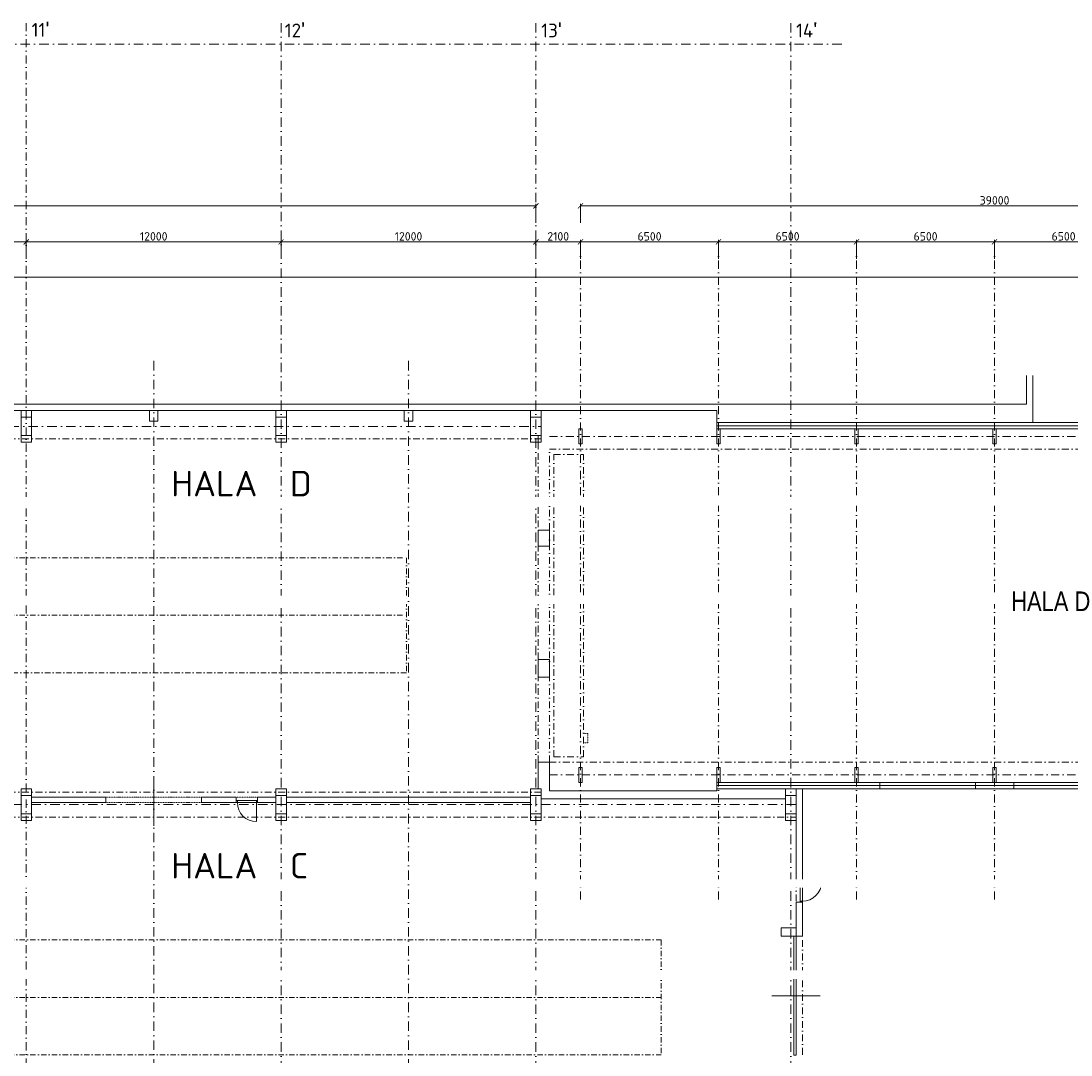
# Model space of a CAD drawing. Header units: millimetres. Extents: x -796345 to 3713765, y -2985421 to 2187451.
# Tile 220 of 256: x 414300 to 463750, y 51587 to 100295. Entities that reach past the tile are written whole.
import ezdxf
from ezdxf import colors
from ezdxf.entities.mleader import LeaderData, LeaderLine
from ezdxf.math import Vec2, Vec3

# ---------------------------------------------------------------- set-up
doc = ezdxf.new("R2010")
doc.units = ezdxf.units.MM
doc.header["$PDMODE"] = 1
for name, pattern in [('CENTERX2', [101.6, 63.5, -12.7, 12.7, -12.7]), ('DASHDOT', [25.4, 12.7, -6.35, 0, -6.35]), ('DELICI', [7.7, 3, -1.4, 0.25, -1.4, 0.25, -1.4]), ('ČERCHOVANÁ', [25.4, 12.7, -6.35, 0, -6.35])]:
    doc.linetypes.add(name, pattern=pattern)
doc.layers.get('Defpoints').update_dxf_attribs({"color": 8})
for name, color, linetype, lineweight in [('A99_N_kce-nad-vid', 7, 'DASHDOT', 5), ('A99_N_koty-200', 5, 'Continuous', 5), ('A99_N_osy', 1, 'CENTERX2', 9), ('A99_N_txt-popis-200', 240, 'Continuous', 5), ('A99_N_txt-popis-50', 240, 'Continuous', 9), ('A99_S_kce-nad-vid', 181, 'DASHDOT', 5), ('A99_S_kce-pohl', 7, 'Continuous', 5), ('A99_S_kce-rez-sil', 7, 'Continuous', 15), ('A99_S_kce-rez-ten', 7, 'Continuous', 9), ('A99_S_osy', 1, 'CENTERX2', 5), ('A99_S_otvory', 7, 'Continuous', 5), ('A99_S_sloupy', 7, 'Continuous', 5)]:
    doc.layers.add(name, color=color, linetype=linetype, lineweight=lineweight)
doc.styles.add('A99_kota', font='isocpeur.ttf', dxfattribs={"height": 2})
doc.styles.add('A99_popis', font='isocpeur.ttf')
doc.styles.add('ad_popis 100', font='isocpeur.ttf', dxfattribs={"height": 200})
doc.styles.add('ARIAL', font='arial.ttf', dxfattribs={"height": 375})
doc.dimstyles.new('A99_kota_200 new', dxfattribs={"dimscale": 200, "dimtxt": 2, "dimasz": 1.2, "dimexe": 0.5, "dimexo": 1.5, "dimgap": 0.3, "dimtad": 1, "dimdec": 0, "dimzin": 3, "dimdsep": 46, "dimtxsty": 'A99_kota', "dimblk": 'ARCHTICK', "dimcen": 2.5, "dimazin": 2, "dimtfac": 0.75, "dimtdec": 0, "dimtmove": 2, "dimatfit": 0, "dimfxl": 4, "dimfxlon": 1, "dimtolj": 1, "dimtzin": 0, "dimlwd": 5, "dimlwe": 5, "dimarcsym": 0})

# ---------------------------------------------------------------- blocks, each defined once
blk = doc.blocks.new('_ArchTick')
at = {"color": 0, "linetype": 'ByBlock', "const_width": 0.15}
blk.add_lwpolyline([(-0.5, -0.5), (0.5, 0.5)], dxfattribs=at)
blk = doc.blocks.new('*D228')
at = {"layer": 'A99_N_koty-200', "color": 0, "lineweight": 5, "transparency": 16777216}
for p, q in [((402550, 89090), (402550, 89990)), ((402550, 89890), (414550, 89890)), ((414550, 89090), (414550, 89990))]:
    blk.add_line(p, q, dxfattribs=at)
at = {"layer": 'Defpoints', "color": 0, "lineweight": 0, "transparency": 16777216}
for p in [(414550, 89890), (402550, 84024), (414550, 84024)]:
    blk.add_point(p, dxfattribs=at)
at = {"layer": 'A99_N_koty-200', "color": 0, "lineweight": 5, "transparency": 16777216, "xscale": 240, "yscale": 240, "zscale": 240, "rotation": 180}
blk.add_blockref('_ArchTick', (402550, 89890), dxfattribs=at)
at = {"layer": 'A99_N_koty-200', "color": 0, "lineweight": 5, "transparency": 16777216, "xscale": 240, "yscale": 240, "zscale": 240}
blk.add_blockref('_ArchTick', (414550, 89890), dxfattribs=at)
at = {"layer": 'A99_N_koty-200', "color": 0, "transparency": 16777216, "insert": (408550, 90150), "char_height": 400, "attachment_point": 5, "style": 'A99_kota'}
blk.add_mtext('\\A1;12000', dxfattribs=at)
blk = doc.blocks.new('*D229')
at = {"layer": 'A99_N_koty-200', "color": 0, "lineweight": 5, "transparency": 16777216}
for p, q in [((414550, 89090), (414550, 89990)), ((414550, 89890), (426550, 89890)), ((426550, 89090), (426550, 89990))]:
    blk.add_line(p, q, dxfattribs=at)
at = {"layer": 'Defpoints', "color": 0, "lineweight": 0, "transparency": 16777216}
for p in [(426550, 89890), (414550, 84024), (426550, 84024)]:
    blk.add_point(p, dxfattribs=at)
at = {"layer": 'A99_N_koty-200', "color": 0, "lineweight": 5, "transparency": 16777216, "xscale": 240, "yscale": 240, "zscale": 240, "rotation": 180}
blk.add_blockref('_ArchTick', (414550, 89890), dxfattribs=at)
at = {"layer": 'A99_N_koty-200', "color": 0, "lineweight": 5, "transparency": 16777216, "xscale": 240, "yscale": 240, "zscale": 240}
blk.add_blockref('_ArchTick', (426550, 89890), dxfattribs=at)
at = {"layer": 'A99_N_koty-200', "color": 0, "transparency": 16777216, "insert": (420550, 90150), "char_height": 400, "attachment_point": 5, "style": 'A99_kota'}
blk.add_mtext('\\A1;12000', dxfattribs=at)
blk = doc.blocks.new('*D230')
at = {"layer": 'A99_N_koty-200', "color": 0, "lineweight": 5, "transparency": 16777216}
for p, q in [((426550, 89090), (426550, 89990)), ((426550, 89890), (438550, 89890)), ((438550, 89090), (438550, 89990))]:
    blk.add_line(p, q, dxfattribs=at)
at = {"layer": 'Defpoints', "color": 0, "lineweight": 0, "transparency": 16777216}
for p in [(438550, 89890), (426550, 84024), (438550, 84024)]:
    blk.add_point(p, dxfattribs=at)
at = {"layer": 'A99_N_koty-200', "color": 0, "lineweight": 5, "transparency": 16777216, "xscale": 240, "yscale": 240, "zscale": 240, "rotation": 180}
blk.add_blockref('_ArchTick', (426550, 89890), dxfattribs=at)
at = {"layer": 'A99_N_koty-200', "color": 0, "lineweight": 5, "transparency": 16777216, "xscale": 240, "yscale": 240, "zscale": 240}
blk.add_blockref('_ArchTick', (438550, 89890), dxfattribs=at)
at = {"layer": 'A99_N_koty-200', "color": 0, "transparency": 16777216, "insert": (432550, 90150), "char_height": 400, "attachment_point": 5, "style": 'A99_kota'}
blk.add_mtext('\\A1;12000', dxfattribs=at)
blk = doc.blocks.new('*D231')
at = {"layer": 'A99_N_koty-200', "color": 0, "lineweight": 5, "transparency": 16777216}
for p, q in [((438550, 89090), (438550, 89990)), ((438550, 89890), (440650, 89890)), ((440650, 89090), (440650, 89990))]:
    blk.add_line(p, q, dxfattribs=at)
at = {"layer": 'Defpoints', "color": 0, "lineweight": 0, "transparency": 16777216}
for p in [(440650, 89890), (438550, 84024), (440650, 84024)]:
    blk.add_point(p, dxfattribs=at)
at = {"layer": 'A99_N_koty-200', "color": 0, "lineweight": 5, "transparency": 16777216, "xscale": 240, "yscale": 240, "zscale": 240, "rotation": 180}
blk.add_blockref('_ArchTick', (438550, 89890), dxfattribs=at)
at = {"layer": 'A99_N_koty-200', "color": 0, "lineweight": 5, "transparency": 16777216, "xscale": 240, "yscale": 240, "zscale": 240}
blk.add_blockref('_ArchTick', (440650, 89890), dxfattribs=at)
at = {"layer": 'A99_N_koty-200', "color": 0, "transparency": 16777216, "insert": (439600, 90150), "char_height": 400, "attachment_point": 5, "style": 'A99_kota'}
blk.add_mtext('\\A1;2100', dxfattribs=at)
blk = doc.blocks.new('*D232')
at = {"layer": 'A99_N_koty-200', "color": 0, "lineweight": 5, "transparency": 16777216}
for p, q in [((440650, 89090), (440650, 89990)), ((440650, 89890), (447150, 89890)), ((447150, 89090), (447150, 89990))]:
    blk.add_line(p, q, dxfattribs=at)
at = {"layer": 'Defpoints', "color": 0, "lineweight": 0, "transparency": 16777216}
for p in [(447150, 89890), (440650, 84024), (447150, 84024)]:
    blk.add_point(p, dxfattribs=at)
at = {"layer": 'A99_N_koty-200', "color": 0, "lineweight": 5, "transparency": 16777216, "xscale": 240, "yscale": 240, "zscale": 240, "rotation": 180}
blk.add_blockref('_ArchTick', (440650, 89890), dxfattribs=at)
at = {"layer": 'A99_N_koty-200', "color": 0, "lineweight": 5, "transparency": 16777216, "xscale": 240, "yscale": 240, "zscale": 240}
blk.add_blockref('_ArchTick', (447150, 89890), dxfattribs=at)
at = {"layer": 'A99_N_koty-200', "color": 0, "transparency": 16777216, "insert": (443900, 90150), "char_height": 400, "attachment_point": 5, "style": 'A99_kota'}
blk.add_mtext('\\A1;6500', dxfattribs=at)
blk = doc.blocks.new('*D233')
at = {"layer": 'A99_N_koty-200', "color": 0, "lineweight": 5, "transparency": 16777216}
for p, q in [((447150, 89090), (447150, 89990)), ((447150, 89890), (453650, 89890)), ((453650, 89090), (453650, 89990))]:
    blk.add_line(p, q, dxfattribs=at)
at = {"layer": 'Defpoints', "color": 0, "lineweight": 0, "transparency": 16777216}
for p in [(453650, 89890), (447150, 84024), (453650, 84024)]:
    blk.add_point(p, dxfattribs=at)
at = {"layer": 'A99_N_koty-200', "color": 0, "lineweight": 5, "transparency": 16777216, "xscale": 240, "yscale": 240, "zscale": 240, "rotation": 180}
blk.add_blockref('_ArchTick', (447150, 89890), dxfattribs=at)
at = {"layer": 'A99_N_koty-200', "color": 0, "lineweight": 5, "transparency": 16777216, "xscale": 240, "yscale": 240, "zscale": 240}
blk.add_blockref('_ArchTick', (453650, 89890), dxfattribs=at)
at = {"layer": 'A99_N_koty-200', "color": 0, "transparency": 16777216, "insert": (450400, 90150), "char_height": 400, "attachment_point": 5, "style": 'A99_kota'}
blk.add_mtext('\\A1;6500', dxfattribs=at)
blk = doc.blocks.new('*D234')
at = {"layer": 'A99_N_koty-200', "color": 0, "lineweight": 5, "transparency": 16777216}
for p, q in [((453650, 89090), (453650, 89990)), ((453650, 89890), (460150, 89890)), ((460150, 89090), (460150, 89990))]:
    blk.add_line(p, q, dxfattribs=at)
at = {"layer": 'Defpoints', "color": 0, "lineweight": 0, "transparency": 16777216}
for p in [(460150, 89890), (453650, 84024), (460150, 84024)]:
    blk.add_point(p, dxfattribs=at)
at = {"layer": 'A99_N_koty-200', "color": 0, "lineweight": 5, "transparency": 16777216, "xscale": 240, "yscale": 240, "zscale": 240, "rotation": 180}
blk.add_blockref('_ArchTick', (453650, 89890), dxfattribs=at)
at = {"layer": 'A99_N_koty-200', "color": 0, "lineweight": 5, "transparency": 16777216, "xscale": 240, "yscale": 240, "zscale": 240}
blk.add_blockref('_ArchTick', (460150, 89890), dxfattribs=at)
at = {"layer": 'A99_N_koty-200', "color": 0, "transparency": 16777216, "insert": (456900, 90150), "char_height": 400, "attachment_point": 5, "style": 'A99_kota'}
blk.add_mtext('\\A1;6500', dxfattribs=at)
blk = doc.blocks.new('*D235')
at = {"layer": 'A99_N_koty-200', "color": 0, "lineweight": 5, "transparency": 16777216}
for p, q in [((460150, 89090), (460150, 89990)), ((460150, 89890), (466650, 89890)), ((466650, 89090), (466650, 89990))]:
    blk.add_line(p, q, dxfattribs=at)
at = {"layer": 'Defpoints', "color": 0, "lineweight": 0, "transparency": 16777216}
for p in [(466650, 89890), (460150, 84024), (466650, 84024)]:
    blk.add_point(p, dxfattribs=at)
at = {"layer": 'A99_N_koty-200', "color": 0, "lineweight": 5, "transparency": 16777216, "xscale": 240, "yscale": 240, "zscale": 240, "rotation": 180}
blk.add_blockref('_ArchTick', (460150, 89890), dxfattribs=at)
at = {"layer": 'A99_N_koty-200', "color": 0, "lineweight": 5, "transparency": 16777216, "xscale": 240, "yscale": 240, "zscale": 240}
blk.add_blockref('_ArchTick', (466650, 89890), dxfattribs=at)
at = {"layer": 'A99_N_koty-200', "color": 0, "transparency": 16777216, "insert": (463400, 90150), "char_height": 400, "attachment_point": 5, "style": 'A99_kota'}
blk.add_mtext('\\A1;6500', dxfattribs=at)
blk = doc.blocks.new('*D238')
at = {"layer": 'A99_N_koty-200', "color": 0, "lineweight": 5, "transparency": 16777216}
for p, q in [((306000, 90785), (306000, 91685)), ((306000, 91585), (438550, 91585)), ((438550, 90785), (438550, 91685))]:
    blk.add_line(p, q, dxfattribs=at)
at = {"layer": 'Defpoints', "color": 0, "lineweight": 0, "transparency": 16777216}
for p in [(438550, 91585), (306000, 84024), (438550, 84024)]:
    blk.add_point(p, dxfattribs=at)
at = {"layer": 'A99_N_koty-200', "color": 0, "lineweight": 5, "transparency": 16777216, "xscale": 240, "yscale": 240, "zscale": 240, "rotation": 180}
blk.add_blockref('_ArchTick', (306000, 91585), dxfattribs=at)
at = {"layer": 'A99_N_koty-200', "color": 0, "lineweight": 5, "transparency": 16777216, "xscale": 240, "yscale": 240, "zscale": 240}
blk.add_blockref('_ArchTick', (438550, 91585), dxfattribs=at)
at = {"layer": 'A99_N_koty-200', "color": 0, "transparency": 16777216, "insert": (372275, 91845), "char_height": 400, "attachment_point": 5, "style": 'A99_kota'}
blk.add_mtext('\\A1;132550', dxfattribs=at)
blk = doc.blocks.new('*D239')
at = {"layer": 'A99_N_koty-200', "color": 0, "lineweight": 5, "transparency": 16777216}
for p, q in [((440650, 90785), (440650, 91685)), ((440650, 91585), (479650, 91585)), ((479650, 90785), (479650, 91685))]:
    blk.add_line(p, q, dxfattribs=at)
at = {"layer": 'Defpoints', "color": 0, "lineweight": 0, "transparency": 16777216}
for p in [(479650, 91585), (440650, 84024), (479650, 84024)]:
    blk.add_point(p, dxfattribs=at)
at = {"layer": 'A99_N_koty-200', "color": 0, "lineweight": 5, "transparency": 16777216, "xscale": 240, "yscale": 240, "zscale": 240, "rotation": 180}
blk.add_blockref('_ArchTick', (440650, 91585), dxfattribs=at)
at = {"layer": 'A99_N_koty-200', "color": 0, "lineweight": 5, "transparency": 16777216, "xscale": 240, "yscale": 240, "zscale": 240}
blk.add_blockref('_ArchTick', (479650, 91585), dxfattribs=at)
at = {"layer": 'A99_N_koty-200', "color": 0, "transparency": 16777216, "insert": (460150, 91845), "char_height": 400, "attachment_point": 5, "style": 'A99_kota'}
blk.add_mtext('\\A1;39000', dxfattribs=at)
blk = doc.blocks.new('*D241')
at = {"layer": 'A99_N_koty-200', "color": 0, "lineweight": 5, "transparency": 16777216}
for p, q in [((305450, 87432), (305450, 88332)), ((305450, 88232), (480030, 88232)), ((480030, 87432), (480030, 88332))]:
    blk.add_line(p, q, dxfattribs=at)
at = {"layer": 'Defpoints', "color": 0, "lineweight": 0, "transparency": 16777216}
for p in [(480030, 88232), (305450, 82250), (480030, 81380)]:
    blk.add_point(p, dxfattribs=at)
at = {"layer": 'A99_N_koty-200', "color": 0, "lineweight": 5, "transparency": 16777216, "xscale": 240, "yscale": 240, "zscale": 240, "rotation": 180}
blk.add_blockref('_ArchTick', (305450, 88232), dxfattribs=at)
at = {"layer": 'A99_N_koty-200', "color": 0, "lineweight": 5, "transparency": 16777216, "xscale": 240, "yscale": 240, "zscale": 240}
blk.add_blockref('_ArchTick', (480030, 88232), dxfattribs=at)
at = {"layer": 'A99_N_koty-200', "color": 0, "transparency": 16777216, "insert": (392740, 88492), "char_height": 400, "attachment_point": 5, "style": 'A99_kota'}
blk.add_mtext('\\A1;174580', dxfattribs=at)

msp = doc.modelspace()

# ---------------------------------------------------------------- linework, layer by layer
at = {"layer": 'A99_N_kce-nad-vid', "color": 30, "linetype": 'ČERCHOVANÁ', "lineweight": 9, "ltscale": 20}
for p, q in [((312100, 75005.3), (432450, 75005.3)), ((432450, 75005.3), (432450, 69595)), ((312100, 72300.2), (432450, 72300.2)), ((312100, 57005.3), (444450, 57005.3)), ((444450, 57005.3), (444450, 51594.7)), ((312100, 54300.2), (444450, 54300.2)), ((312100, 51594.7), (444450, 51594.7))]:
    msp.add_line(p, q, dxfattribs=at)
msp.add_lwpolyline([(432450, 69594.7), (312100, 69594.7)], dxfattribs=at)
at = {"layer": 'A99_N_osy', "linetype": 'DASHDOT', "ltscale": 35}
for p, q in [((426550, 100200), (426550, 25717.8)), ((438550, 100200), (438550, -5085)), ((296400, 81200), (438800, 81200)), ((450800, 63380), (296400, 63380))]:
    msp.add_line(p, q, dxfattribs=at)
for points in [[(450550, 100200), (450550, -4850)], [(452950, 99200), (304375, 99200)]]:
    msp.add_lwpolyline(points, dxfattribs=at)
at = {"layer": 'A99_S_kce-nad-vid', "linetype": 'ČERCHOVANÁ', "ltscale": 25}
for p, q in [((305750, 80610), (438800, 80610)), ((438651.3, 76444, 1797), (438651.3, 80130)), ((439190, 80130), (479880, 80130)), ((439190, 76314.9, 1797), (439190, 80130)), ((439390, 79880), (440790, 79880)), ((439390, 65630), (439390, 79880)), ((440790, 65630), (440790, 79880)), ((439190, 76314.9), (439190, 69380)), ((438651.3, 70225.3), (438651.3, 75550.8, 1797)), ((438651.3, 65380), (438651.3, 69380)), ((439190, 65380), (439190, 69380)), ((439190, 65380), (479880, 65380)), ((439390, 65630), (440790, 65630)), ((305750, 63970), (438800, 63970)), ((305750, 62790), (450800, 62790)), ((450800, 59780), (450800, 58780)), ((451100, 51600), (451100, 57170))]:
    msp.add_line(p, q, dxfattribs=at)
at = {"layer": 'A99_S_kce-pohl'}
for p, q in [((461950, 81380), (447070, 81380)), ((447070, 81080), (479730, 81080)), ((447070, 64430), (454750, 64430)), ((454750, 64280), (454750, 64430)), ((459250, 64430), (461050, 64430)), ((459250, 64280), (459250, 64430)), ((461050, 64430), (461050, 64280)), ((451100, 64130), (447070, 64130))]:
    msp.add_line(p, q, dxfattribs=at)
at = {"layer": 'A99_S_kce-rez-sil'}
for p, q in [((461650, 82250), (461650, 83589.1)), ((461950, 81380), (461950, 83589.1)), ((311800, 82250), (461650, 82250)), ((312200, 81950), (438300, 81950)), ((438800, 81950), (447070, 81950)), ((447070, 81080), (447070, 81950)), ((447070, 81230), (479880, 81230)), ((461950, 81380), (480030, 81380)), ((438651.3, 76314.9), (439190, 76314.9)), ((438651.3, 75550.8), (438651.3, 76314.9)), ((439190, 75550.8), (439190, 76314.9)), ((439190, 75550.8), (438651.3, 75550.8)), ((438651.3, 70225.3), (438651.3, 69380)), ((438651.3, 65380), (438651.3, 64130)), ((439190, 65380), (438651.3, 65380)), ((439190, 65380), (439190, 64030)), ((447070, 64280), (447070, 64430)), ((439190, 64030), (447070, 64030)), ((454750, 64280), (447070, 64280)), ((447070, 64030), (447070, 64280)), ((451100, 64130), (454750, 64130)), ((451100, 64130), (451100, 59780)), ((454750, 64130), (454750, 64280)), ((459250, 64130), (459250, 64280)), ((461050, 64280), (459250, 64280)), ((459250, 64130), (461050, 64130)), ((461050, 64130), (461050, 64280)), ((418300, 63730), (414800, 63730)), ((418300, 63480), (414800, 63480)), ((418300, 63480), (418300, 63730)), ((424440, 63730), (422800, 63730)), ((422800, 63480), (422800, 63730)), ((424440, 63480), (422800, 63480)), ((424440, 63480), (424440, 63730)), ((426300, 63730), (425440, 63730)), ((425440, 63480), (425440, 63730)), ((425440, 63480), (426300, 63480)), ((438300, 63730), (426800, 63730)), ((438300, 63480), (426800, 63480)), ((450300, 63660), (438800, 63660)), ((450800, 62630), (450800, 59780)), ((450800, 59780), (451100, 59780)), ((450800, 58780), (450800, 57180)), ((450800, 58780), (451100, 58780)), ((451100, 58780), (451100, 57180)), ((450800, 57180), (451100, 57180))]:
    msp.add_line(p, q, dxfattribs=at)
at = {"layer": 'A99_S_kce-rez-sil', "elevation": 898.5}
msp.add_lwpolyline([(438651.3, 70225.3), (439191.5, 70225.3), (439190, 69380), (438651.3, 69380), (438651.3, 70225.3)], close=True, dxfattribs=at)
at = {"layer": 'A99_S_kce-rez-ten'}
msp.add_line((447070, 81550), (447070, 81230), dxfattribs=at)
at = {"layer": 'A99_S_kce-rez-ten', "color": 0}
msp.add_line((438651.3, 80770), (438651.3, 80130), dxfattribs=at)
at = {"layer": 'A99_S_kce-rez-ten', "linetype": 'DELICI', "ltscale": 10}
for p, q in [((440993.3, 66730), (440790, 66730)), ((440790, 66295), (440993.3, 66295)), ((440993.3, 66295), (440993.3, 66730)), ((418300, 63730), (422800, 63730)), ((418300, 63480), (422800, 63480)), ((425440, 63730), (424440, 63730))]:
    msp.add_line(p, q, dxfattribs=at)
at = {"layer": 'A99_S_osy', "linetype": 'DASHDOT', "lineweight": 5, "ltscale": 30}
for p, q in [((414550, 100200), (414550, -5085)), ((440650, 58905.5), (440650, 89569.6)), ((447150, 58905.5), (447150, 89569.6)), ((453650, 58905.5), (453650, 89569.6)), ((460150, 58905.5), (460150, 89569.6)), ((439190, 80730), (487349.6, 80730)), ((439190, 64780), (487349.6, 64780))]:
    msp.add_line(p, q, dxfattribs=at)
at = {"layer": 'A99_S_otvory'}
for p, q in [((454750, 64430), (459250, 64430)), ((461050, 64430), (465550, 64430)), ((420550, 62379.6), (420550, 64276)), ((454750, 64280), (459250, 64280)), ((454750, 64130), (459250, 64130)), ((461050, 64280), (465550, 64280)), ((461050, 64130), (465550, 64130)), ((424440, 63580), (425440, 63580)), ((424440, 63480), (425440, 63480)), ((424490, 63480), (424490, 63580)), ((425390, 63480), (425390, 63580)), ((425390, 63480), (425390, 62580)), ((451000, 58780), (451000, 59780)), ((451100, 59730), (451000, 59730)), ((451100, 58780), (451100, 59780)), ((451100, 59730), (452000, 59730)), ((451100, 58830), (451000, 58830)), ((449666, 54380), (451934, 54380))]:
    msp.add_line(p, q, dxfattribs=at)
msp.add_lwpolyline([(450800, 51580), (450700, 51580), (450700, 57180), (450800, 57180)], close=True, dxfattribs=at)
for centre, start, end in [((425390, 63480), 180, 270), ((451100, 59730), 270, 0)]:
    msp.add_arc(centre, 900, start, end, dxfattribs=at)
at = {"layer": 'A99_S_sloupy', "linetype": 'Continuous', "ltscale": 2}
for points in [[(414800, 80450), (414300, 80450), (414300, 81950), (414800, 81950)], [(414800, 80450), (414300, 80450), (414300, 81950), (414800, 81950)], [(426800, 80450), (426300, 80450), (426300, 81950), (426800, 81950)], [(426800, 80450), (426300, 80450), (426300, 81950), (426800, 81950)], [(438800, 80450), (438300, 80450), (438300, 81950), (438800, 81950)], [(438800, 80450), (438300, 80450), (438300, 81950), (438800, 81950)], [(414800, 62630), (414300, 62630), (414300, 64130), (414800, 64130)], [(414800, 62630), (414300, 62630), (414300, 64130), (414800, 64130)], [(426800, 62630), (426300, 62630), (426300, 64130), (426800, 64130)], [(426800, 62630), (426300, 62630), (426300, 64130), (426800, 64130)], [(438800, 62630), (438300, 62630), (438300, 64130), (438800, 64130)], [(438800, 62630), (438300, 62630), (438300, 64130), (438800, 64130)], [(450800, 62630), (450300, 62630), (450300, 64130), (450800, 64130)], [(450800, 62630), (450300, 62630), (450300, 64130), (450800, 64130)]]:
    msp.add_lwpolyline(points, close=True, dxfattribs=at)
at = {"layer": 'A99_S_sloupy', "linetype": 'Continuous', "lineweight": 20, "ltscale": 2}
for points in [[(414300, 81950), (414800, 81950), (414800, 81630), (414300, 81630)], [(426300, 81950), (426800, 81950), (426800, 81630), (426300, 81630)], [(438300, 81950), (438800, 81950), (438800, 81630), (438300, 81630)], [(414300, 80770), (414800, 80770), (414800, 80450), (414300, 80450)], [(426300, 80770), (426800, 80770), (426800, 80450), (426300, 80450)], [(438300, 80770), (438800, 80770), (438800, 80450), (438300, 80450)], [(414300, 64130), (414800, 64130), (414800, 63810), (414300, 63810)], [(426300, 64130), (426800, 64130), (426800, 63810), (426300, 63810)], [(438300, 64130), (438800, 64130), (438800, 63810), (438300, 63810)], [(450300, 64130), (450800, 64130), (450800, 63810), (450300, 63810)], [(414300, 62950), (414800, 62950), (414800, 62630), (414300, 62630)], [(426300, 62950), (426800, 62950), (426800, 62630), (426300, 62630)], [(438300, 62950), (438800, 62950), (438800, 62630), (438300, 62630)], [(450300, 62950), (450800, 62950), (450800, 62630), (450300, 62630)]]:
    msp.add_lwpolyline(points, close=True, dxfattribs=at)
at = {"layer": 'A99_S_sloupy', "ltscale": 2}
for points in [[(420750, 81450), (420350, 81450), (420350, 81950), (420750, 81950)], [(432750, 81450), (432350, 81450), (432350, 81950), (432750, 81950)], [(440730, 80380), (440570, 80380), (440570, 81080), (440730, 81080)], [(447230, 80380), (447070, 80380), (447070, 81080), (447230, 81080)], [(453730, 80380), (453570, 80380), (453570, 81080), (453730, 81080)], [(460230, 80380), (460070, 80380), (460070, 81080), (460230, 81080)], [(440730, 64430), (440570, 64430), (440570, 65130), (440730, 65130)], [(447230, 64430), (447070, 64430), (447070, 65130), (447230, 65130)], [(453730, 64430), (453570, 64430), (453570, 65130), (453730, 65130)], [(460230, 64430), (460070, 64430), (460070, 65130), (460230, 65130)], [(450800, 57180), (450100, 57180), (450100, 57580), (450800, 57580)]]:
    msp.add_lwpolyline(points, close=True, dxfattribs=at)

# ---------------------------------------------------------------- texts
at = {"layer": 'A99_N_txt-popis-200', "lineweight": 9, "ltscale": 5, "style": 'ad_popis 100'}
for s, p in [('HALA  D', (421370, 77905)), ('HALA  C', (421370, 59905))]:
    msp.add_text(s, height=1200, dxfattribs=at).set_placement(p)
at = {"layer": 'A99_N_txt-popis-200', "ltscale": 5, "style": 'ARIAL', "width": 0.8}
msp.add_text('HALA D', height=922.67, dxfattribs=at).set_placement((460935.4, 72500.1))
at = {"layer": 'A99_N_txt-popis-200', "color": 1, "lineweight": 0, "char_height": 650, "attachment_point": 1, "style": 'ad_popis 100'}
for s, insert in [("11{\\fArial|b0|i0|c238|p34;\\H1.08333x;'}", (414800, 100258.5)), ("12{\\fArial|b0|i0|c238|p34;\\H1.08333x;'}", (426720, 100228.5)), ("13{\\fArial|b0|i0|c238|p34;\\H1.08333x;'}", (438800, 100228.5)), ("14{\\fArial|b0|i0|c238|p34;\\H1.08333x;'}", (450800, 100228.5))]:
    msp.add_mtext_dynamic_manual_height_columns(s, width=832.5, gutter_width=1000, heights=[0], dxfattribs=dict(at, insert=insert))

# ---------------------------------------------------------------- dimensions: what is measured, and where the dimension line sits
at = {"layer": 'A99_N_koty-200'}
for base, p1, p2, picture, middle in [((438550, 91585.3), (306000, 84023.6), (438550, 84023.6), '*D238', (372275, 91845.3)), ((479650, 91585.3), (440650, 84023.6), (479650, 84023.6), '*D239', (460150, 91845.3)), ((414550, 89889.6), (402550, 84023.6), (414550, 84023.6), '*D228', (408550, 90149.6)), ((426550, 89889.6), (414550, 84023.6), (426550, 84023.6), '*D229', (420550, 90149.6)), ((438550, 89889.6), (426550, 84023.6), (438550, 84023.6), '*D230', (432550, 90149.6)), ((440650, 89889.6), (438550, 84023.6), (440650, 84023.6), '*D231', (439600, 90149.6)), ((447150, 89889.6), (440650, 84023.6), (447150, 84023.6), '*D232', (443900, 90149.6)), ((453650, 89889.6), (447150, 84023.6), (453650, 84023.6), '*D233', (450400, 90149.6)), ((460150, 89889.6), (453650, 84023.6), (460150, 84023.6), '*D234', (456900, 90149.6)), ((466650, 89889.6), (460150, 84023.6), (466650, 84023.6), '*D235', (463400, 90149.6)), ((480030, 88232.3), (305450, 82250), (480030, 81380), '*D241', (392740, 88492.3))]:
    dim = msp.add_linear_dim(base=base, p1=p1, p2=p2, dimstyle='A99_kota_200 new', override={"dimscale": 0, "dimtix": 1, "dimtofl": 1, "dimtmove": 1, "dimatfit": 1}, dxfattribs=at)
    dim.commit()
    dim.dimension.update_dxf_attribs({"geometry": picture, "text_midpoint": middle})

# ---------------------------------------------------------------- leaders
at = {"layer": 'A99_N_txt-popis-50', "lineweight": 9}
ml = msp.add_multileader_mtext('Standard', dxfattribs=at)
ml.set_content('\\A1;{\\C256;výměna stávajících sekční vrat za nová}', color=1, style='A99_popis')
ml.set_leader_properties(color=256, linetype='ByLayer', lineweight=-1)
ml.build(insert=Vec2(0, 0))
ml.multileader.update_dxf_attribs({"dogleg_length": 200, "arrow_head_size": 300, "scale": 200})
ctx = ml.context
ctx.base_point, ctx.scale, ctx.char_height, ctx.arrow_head_size, ctx.landing_gap_size, ctx.plane_origin = Vec3(9095, 72885), 200, 400, 300, 1000, Vec3(8542.5, 64790)
notes = []
notes.append((ctx, [(0, (1, 1, 0), (8295, 72885), (1, 0), 800, [(0, [(5830, 72885)], 0, [])])]))
ctx.mtext.insert, ctx.mtext.width, ctx.mtext.flow_direction = Vec3(10095, 73145), 9865.703, 5
ml = msp.add_multileader_mtext('Standard', dxfattribs=at)
ml.set_content('\\A1;{\\C256;osazení nových dveří\\P(požární únik)}', color=1, style='A99_popis')
ml.set_leader_properties(color=256, linetype='ByLayer', lineweight=-1)
ml.build(insert=Vec2(0, 0))
ml.multileader.update_dxf_attribs({"dogleg_length": 6.4, "arrow_head_size": 200, "scale": 200})
ctx = ml.context
ctx.base_point, ctx.scale, ctx.char_height, ctx.arrow_head_size, ctx.landing_gap_size, ctx.plane_origin = Vec3(9575, 69050), 200, 400, 200, 400, Vec3(8542.5, 60475.8)
notes.append((ctx, [(0, (1, 1, 0), (8295, 69050), (1, 0), 1280, [(0, [(5750, 67035)], 0, [])])]))
ctx.mtext.insert, ctx.mtext.width, ctx.mtext.flow_direction = Vec3(9975, 69310), 5317.307, 5
for ctx, leaders in notes:
    for number, flags, end, landing, length, lines in leaders:
        leader = LeaderData()
        leader.index, (leader.has_last_leader_line, leader.has_dogleg_vector, leader.attachment_direction) = number, flags
        leader.last_leader_point, leader.dogleg_vector, leader.dogleg_length = Vec3(end), Vec3(landing), length
        for number, points, colour, breaks in lines:
            line = LeaderLine()
            line.index, line.vertices, line.color, line.breaks = number, Vec3.list(points), colors.encode_raw_color(colour), breaks
            leader.lines.append(line)
        ctx.leaders.append(leader)

# ---------------------------------------------------------------- next in the draw order: leaders
ml = msp.add_multileader_mtext('Standard', dxfattribs=at)
ml.set_content('\\A1;{\\C256;demontáž pásových střešních světlíků}', color=1, style='A99_popis')
ml.set_leader_properties(color=256, linetype='ByLayer', lineweight=-1)
ml.build(insert=Vec2(0, 0))
ml.multileader.update_dxf_attribs({"dogleg_length": 3.23, "arrow_head_size": 200, "scale": 200})
ctx = ml.context
ctx.base_point, ctx.scale, ctx.char_height, ctx.arrow_head_size, ctx.landing_gap_size, ctx.plane_origin = Vec3(331775, 77605), 200, 400, 200, 250, Vec3(337745, 73109)
notes = []
notes.append((ctx, [(0, (1, 1, 0), (331130, 77605), (1, 0), 645, [(0, [(331130, 75005.3)], 0, [])])]))
ctx.mtext.insert, ctx.mtext.width, ctx.mtext.flow_direction = Vec3(332025, 77865), 9848.317, 5
ctx.mtext.has_bg_fill, ctx.mtext.bg_color, ctx.mtext.bg_scale_factor, ctx.mtext.bg_transparency, ctx.mtext.use_window_bg_color = 1, -1073741824, 1, 0, 1
ml = msp.add_multileader_mtext('Standard', dxfattribs=at)
ml.set_content('\\A1;{\\C256;výměna sekčních vrat}', color=1, style='A99_popis')
ml.set_leader_properties(color=256, linetype='ByLayer', lineweight=-1)
ml.build(insert=Vec2(0, 0))
ml.multileader.update_dxf_attribs({"dogleg_length": 1, "arrow_head_size": 200, "scale": 200})
ctx = ml.context
ctx.base_point, ctx.scale, ctx.char_height, ctx.arrow_head_size, ctx.landing_gap_size, ctx.plane_origin = Vec3(309420, 72967.5), 200, 400, 200, 250, Vec3(309735, 63931.7)
notes.append((ctx, [(0, (1, 1, 0), (308775, 72967.5), (1, 0), 645, [(0, [(305790, 72967.5)], 0, [])])]))
ctx.mtext.insert, ctx.mtext.width, ctx.mtext.defined_height, ctx.mtext.flow_direction = Vec3(309670, 73227.5), 7057.5, 1693.3, 5
ctx.mtext.has_bg_fill, ctx.mtext.bg_color, ctx.mtext.bg_scale_factor, ctx.mtext.bg_transparency, ctx.mtext.use_window_bg_color = 1, -1073741824, 1, 0, 1
ml = msp.add_multileader_mtext('Standard', dxfattribs=at)
ml.set_content('\\A1;{\\C256;demontáž pásových střešních světlíků}', color=1, style='A99_popis')
ml.set_leader_properties(color=256, linetype='ByLayer', lineweight=-1)
ml.build(insert=Vec2(0, 0))
ml.multileader.update_dxf_attribs({"dogleg_length": 3.23, "arrow_head_size": 200, "scale": 200})
ctx = ml.context
ctx.base_point, ctx.scale, ctx.char_height, ctx.arrow_head_size, ctx.landing_gap_size, ctx.plane_origin = Vec3(331775, 59605), 200, 400, 200, 250, Vec3(337745, 55109)
notes.append((ctx, [(0, (1, 1, 0), (331130, 59605), (1, 0), 645, [(0, [(331130, 57005.3)], 0, [])])]))
ctx.mtext.insert, ctx.mtext.width, ctx.mtext.flow_direction = Vec3(332025, 59865), 9848.317, 5
ctx.mtext.has_bg_fill, ctx.mtext.bg_color, ctx.mtext.bg_scale_factor, ctx.mtext.bg_transparency, ctx.mtext.use_window_bg_color = 1, -1073741824, 1, 0, 1
ml = msp.add_multileader_mtext('Standard', dxfattribs=at)
ml.set_content('\\A1;{\\C256;výměna sekčních vrat}', color=1, style='A99_popis')
ml.set_leader_properties(color=256, linetype='ByLayer', lineweight=-1)
ml.build(insert=Vec2(0, 0))
ml.multileader.update_dxf_attribs({"dogleg_length": 1, "arrow_head_size": 200, "scale": 200})
ctx = ml.context
ctx.base_point, ctx.scale, ctx.char_height, ctx.arrow_head_size, ctx.landing_gap_size, ctx.plane_origin = Vec3(310090, 55375), 200, 400, 200, 250, Vec3(309735, 46339.2)
notes.append((ctx, [(0, (1, 1, 0), (309445, 55375), (1, 0), 645, [(0, [(305790, 55375)], 0, [])])]))
ctx.mtext.insert, ctx.mtext.width, ctx.mtext.defined_height, ctx.mtext.flow_direction = Vec3(310340, 55575.2), 3570.166, 1693.3, 5
ctx.mtext.has_bg_fill, ctx.mtext.bg_color, ctx.mtext.bg_scale_factor, ctx.mtext.bg_transparency, ctx.mtext.use_window_bg_color = 1, -1073741824, 1, 0, 1
for ctx, leaders in notes:
    for number, flags, end, landing, length, lines in leaders:
        leader = LeaderData()
        leader.index, (leader.has_last_leader_line, leader.has_dogleg_vector, leader.attachment_direction) = number, flags
        leader.last_leader_point, leader.dogleg_vector, leader.dogleg_length = Vec3(end), Vec3(landing), length
        for number, points, colour, breaks in lines:
            line = LeaderLine()
            line.index, line.vertices, line.color, line.breaks = number, Vec3.list(points), colors.encode_raw_color(colour), breaks
            leader.lines.append(line)
        ctx.leaders.append(leader)

# ---------------------------------------------------------------- next in the draw order: linework, layer by layer
at = {"layer": 'A99_N_osy', "linetype": 'DASHDOT', "ltscale": 35}
for points in [[(420550, 22490), (420550, 84377.5)], [(432550, 22490), (432550, 84377.5)]]:
    msp.add_lwpolyline(points, dxfattribs=at)

doc.saveas('drawing.dxf')
